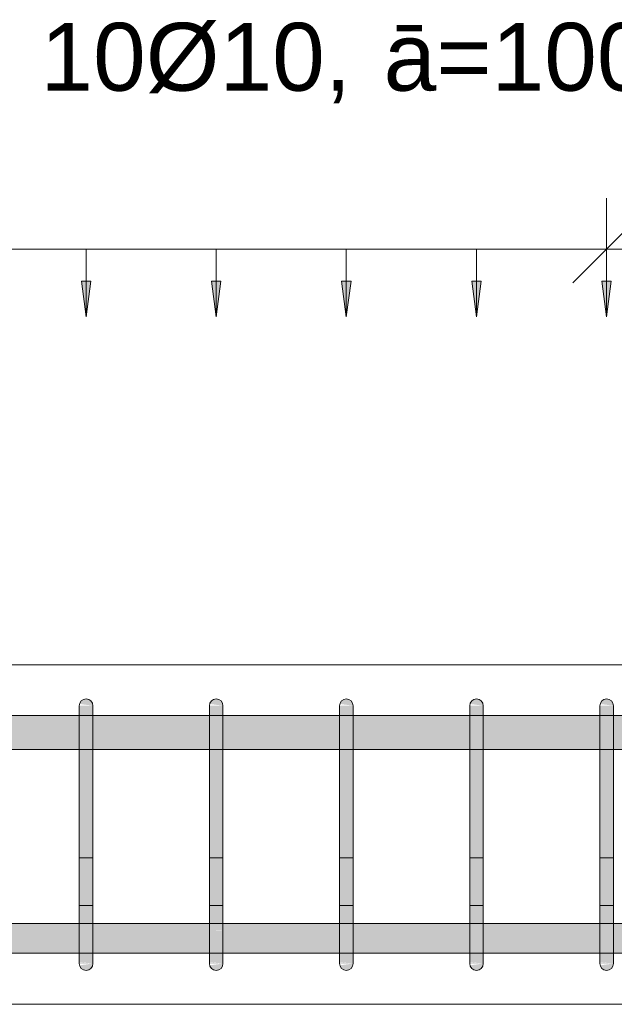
# Model space of a CAD drawing. Header units: millimetres. Extents: x 4307 to 42792, y 1610 to 10025.
# Tile 160 of 256: x 21221 to 21659, y 8670 to 9395. Entities that reach past the tile are written whole.
import ezdxf

# ---------------------------------------------------------------- set-up
doc = ezdxf.new("R2010")
doc.units = ezdxf.units.MM
for name, color, linetype, lineweight in [('A-ANNO-DIMS', 211, 'Continuous', 5), ('A-ANNO-DIMS-25', 211, 'Continuous', 5), ('S-BEAM', 12, 'Continuous', 9), ('S-RBAR', 171, 'Continuous', 5), ('S-RBAR-IDEN', 171, 'Continuous', 5)]:
    doc.layers.add(name, color=color, linetype=linetype, lineweight=lineweight)
doc.styles.add('Arial', font='arial.ttf', dxfattribs={"height": 50})
doc.styles.add('Arial_1', font='arial.ttf', dxfattribs={"height": 62.5})
doc.styles.add('ISOCPEUR_2', font='isocpeur.ttf', dxfattribs={"width": 0.8, "height": 50})
doc.dimstyles.new('Vnitřní', dxfattribs={"dimscale": 304.8, "dimtxt": 49.799059, "dimasz": 0.164042, "dimexe": 0.123031, "dimexo": 0.0625, "dimgap": 0, "dimtad": 1, "dimdec": 0, "dimzin": 0, "dimdsep": 46, "dimtxsty": 'ISOCPEUR_2', "dimblk1": 'OBLIQUE', "dimblk2": 'OBLIQUE', "dimsah": 1, "dimcen": 0.09, "dimdle": 0.123031, "dimazin": 0, "dimtfac": 1, "dimtdec": 4, "dimtix": 1, "dimtmove": 0, "dimatfit": 3, "dimfxl": 0.123031, "dimfxlon": 1, "dimtvp": 1, "dimtolj": 1, "dimtzin": 0, "dimarcsym": 2})
doc.dimstyles.new('Výztuž_kusy__řezy_', dxfattribs={"dimscale": 304.8, "dimtxt": 0.18, "dimasz": 0, "dimexe": 0, "dimexo": 0.0625, "dimgap": 0.082021, "dimtad": 1, "dimdec": 0, "dimzin": 0, "dimdsep": 46, "dimtxsty": 'Arial_1', "dimblk1": 'NONE', "dimblk2": 'NONE', "dimsah": 1, "dimcen": 0.09, "dimazin": 0, "dimtfac": 1, "dimtdec": 4, "dimtix": 1, "dimtmove": 0, "dimatfit": 3, "dimfxl": 0.164042, "dimfxlon": 1, "dimtvp": 1, "dimtfill": 1, "dimtolj": 1, "dimtzin": 0, "dimarcsym": 2})

# ---------------------------------------------------------------- blocks, each defined once
blk = doc.blocks.new('DIMBLOCK164-V1')
at = {"layer": 'A-ANNO-DIMS-25'}
for points in [[(21557.63, 9176.43), (21561.09, 9202.72), (21554.16, 9202.72)], [(21653.58, 9176.43), (21657.04, 9202.72), (21650.12, 9202.72)]]:
    blk.add_hatch(color=256, dxfattribs=at).paths.add_polyline_path(points)
for p, q in [((21653.58, 9226.43), (21557.63, 9226.43)), ((21557.63, 9226.43), (21557.63, 9226.43)), ((21557.63, 9226.43), (21557.63, 9176.43)), ((21653.58, 9226.43), (21653.58, 9226.43)), ((21653.58, 9226.43), (21653.58, 9176.43)), ((21561.09, 9202.72), (21554.16, 9202.72)), ((21554.16, 9202.72), (21557.63, 9176.43)), ((21557.63, 9176.43), (21561.09, 9202.72)), ((21657.04, 9202.72), (21650.12, 9202.72)), ((21650.12, 9202.72), (21653.58, 9176.43)), ((21653.58, 9176.43), (21657.04, 9202.72))]:
    blk.add_line(p, q, dxfattribs=at)
blk = doc.blocks.new('_None')
blk = doc.blocks.new('DIMBLOCK165-V1')
at = {"layer": 'A-ANNO-DIMS-25'}
for points in [[(21461.67, 9176.43), (21465.13, 9202.72), (21458.21, 9202.72)], [(21557.63, 9176.43), (21561.09, 9202.72), (21554.16, 9202.72)]]:
    blk.add_hatch(color=256, dxfattribs=at).paths.add_polyline_path(points)
for p, q in [((21557.63, 9226.43), (21461.67, 9226.43)), ((21461.67, 9226.43), (21461.67, 9226.43)), ((21461.67, 9226.43), (21461.67, 9176.43)), ((21557.63, 9226.43), (21557.63, 9226.43)), ((21557.63, 9226.43), (21557.63, 9176.43)), ((21465.13, 9202.72), (21458.21, 9202.72)), ((21458.21, 9202.72), (21461.67, 9176.43)), ((21461.67, 9176.43), (21465.13, 9202.72)), ((21561.09, 9202.72), (21554.16, 9202.72)), ((21554.16, 9202.72), (21557.63, 9176.43)), ((21557.63, 9176.43), (21561.09, 9202.72))]:
    blk.add_line(p, q, dxfattribs=at)
blk = doc.blocks.new('DIMBLOCK166-V1')
at = {"layer": 'A-ANNO-DIMS-25'}
for points in [[(21365.72, 9176.43), (21369.18, 9202.72), (21362.26, 9202.72)], [(21461.67, 9176.43), (21465.13, 9202.72), (21458.21, 9202.72)]]:
    blk.add_hatch(color=256, dxfattribs=at).paths.add_polyline_path(points)
for p, q in [((21461.67, 9226.43), (21365.72, 9226.43)), ((21365.72, 9226.43), (21365.72, 9226.43)), ((21365.72, 9226.43), (21365.72, 9176.43)), ((21461.67, 9226.43), (21461.67, 9226.43)), ((21461.67, 9226.43), (21461.67, 9176.43)), ((21369.18, 9202.72), (21362.26, 9202.72)), ((21362.26, 9202.72), (21365.72, 9176.43)), ((21365.72, 9176.43), (21369.18, 9202.72)), ((21465.13, 9202.72), (21458.21, 9202.72)), ((21458.21, 9202.72), (21461.67, 9176.43)), ((21461.67, 9176.43), (21465.13, 9202.72))]:
    blk.add_line(p, q, dxfattribs=at)
blk = doc.blocks.new('DIMBLOCK167-V1')
at = {"layer": 'A-ANNO-DIMS-25'}
for points in [[(21269.77, 9176.43), (21273.23, 9202.72), (21266.31, 9202.72)], [(21365.72, 9176.43), (21369.18, 9202.72), (21362.26, 9202.72)]]:
    blk.add_hatch(color=256, dxfattribs=at).paths.add_polyline_path(points)
for p, q in [((21365.72, 9226.43), (21269.77, 9226.43)), ((21269.77, 9226.43), (21269.77, 9226.43)), ((21269.77, 9226.43), (21269.77, 9176.43)), ((21365.72, 9226.43), (21365.72, 9226.43)), ((21365.72, 9226.43), (21365.72, 9176.43)), ((21273.23, 9202.72), (21266.31, 9202.72)), ((21266.31, 9202.72), (21269.77, 9176.43)), ((21269.77, 9176.43), (21273.23, 9202.72)), ((21369.18, 9202.72), (21362.26, 9202.72)), ((21362.26, 9202.72), (21365.72, 9176.43)), ((21365.72, 9176.43), (21369.18, 9202.72))]:
    blk.add_line(p, q, dxfattribs=at)
blk = doc.blocks.new('DIMBLOCK168-V1')
at = {"layer": 'A-ANNO-DIMS-25'}
for points in [[(21173.81, 9176.43), (21177.27, 9202.72), (21170.35, 9202.72)], [(21269.77, 9176.43), (21273.23, 9202.72), (21266.31, 9202.72)]]:
    blk.add_hatch(color=256, dxfattribs=at).paths.add_polyline_path(points)
for p, q in [((21269.77, 9226.43), (21173.81, 9226.43)), ((21173.81, 9226.43), (21173.81, 9226.43)), ((21173.81, 9226.43), (21173.81, 9176.43)), ((21269.77, 9226.43), (21269.77, 9226.43)), ((21269.77, 9226.43), (21269.77, 9176.43)), ((21177.27, 9202.72), (21170.35, 9202.72)), ((21170.35, 9202.72), (21173.81, 9176.43)), ((21173.81, 9176.43), (21177.27, 9202.72)), ((21273.23, 9202.72), (21266.31, 9202.72)), ((21266.31, 9202.72), (21269.77, 9176.43)), ((21269.77, 9176.43), (21273.23, 9202.72))]:
    blk.add_line(p, q, dxfattribs=at)
blk = doc.blocks.new('DIMBLOCK173-V1')
at = {"layer": 'A-ANNO-DIMS-25'}
for points in [[(20790, 9176.43), (20793.46, 9202.72), (20786.54, 9202.72)], [(20885.95, 9176.43), (20889.41, 9202.72), (20882.49, 9202.72)], [(20981.91, 9176.43), (20985.37, 9202.72), (20978.45, 9202.72)], [(21077.86, 9176.43), (21081.32, 9202.72), (21074.4, 9202.72)], [(21173.81, 9176.43), (21177.27, 9202.72), (21170.35, 9202.72)], [(21269.77, 9176.43), (21273.23, 9202.72), (21266.31, 9202.72)], [(21365.72, 9176.43), (21369.18, 9202.72), (21362.26, 9202.72)], [(21461.67, 9176.43), (21465.13, 9202.72), (21458.21, 9202.72)], [(21557.63, 9176.43), (21561.09, 9202.72), (21554.16, 9202.72)], [(21653.58, 9176.43), (21657.04, 9202.72), (21650.12, 9202.72)]]:
    blk.add_hatch(color=256, dxfattribs=at).paths.add_polyline_path(points)
for p, q in [((21653.58, 9226.43), (20790, 9226.43)), ((20885.95, 9226.43), (20790, 9226.43)), ((20790, 9226.43), (20790, 9226.43)), ((20790, 9226.43), (20790, 9176.43)), ((20981.91, 9226.43), (20885.95, 9226.43)), ((20885.95, 9226.43), (20885.95, 9226.43)), ((20885.95, 9226.43), (20885.95, 9176.43)), ((21077.86, 9226.43), (20981.91, 9226.43)), ((20981.91, 9226.43), (20981.91, 9226.43)), ((20981.91, 9226.43), (20981.91, 9176.43)), ((21173.81, 9226.43), (21077.86, 9226.43)), ((21077.86, 9226.43), (21077.86, 9226.43)), ((21077.86, 9226.43), (21077.86, 9176.43)), ((21269.77, 9226.43), (21173.81, 9226.43)), ((21173.81, 9226.43), (21173.81, 9226.43)), ((21173.81, 9226.43), (21173.81, 9176.43)), ((21365.72, 9226.43), (21269.77, 9226.43)), ((21269.77, 9226.43), (21269.77, 9226.43)), ((21269.77, 9226.43), (21269.77, 9176.43)), ((21461.67, 9226.43), (21365.72, 9226.43)), ((21365.72, 9226.43), (21365.72, 9226.43)), ((21365.72, 9226.43), (21365.72, 9176.43)), ((21557.63, 9226.43), (21461.67, 9226.43)), ((21461.67, 9226.43), (21461.67, 9226.43)), ((21461.67, 9226.43), (21461.67, 9176.43)), ((21653.58, 9226.43), (21557.63, 9226.43)), ((21557.63, 9226.43), (21557.63, 9226.43)), ((21557.63, 9226.43), (21557.63, 9176.43)), ((21653.58, 9226.43), (21653.58, 9226.43)), ((21653.58, 9226.43), (21653.58, 9176.43)), ((20793.46, 9202.72), (20786.54, 9202.72)), ((20786.54, 9202.72), (20790, 9176.43)), ((20790, 9176.43), (20793.46, 9202.72)), ((20889.41, 9202.72), (20882.49, 9202.72)), ((20882.49, 9202.72), (20885.95, 9176.43)), ((20885.95, 9176.43), (20889.41, 9202.72)), ((20985.37, 9202.72), (20978.45, 9202.72)), ((20978.45, 9202.72), (20981.91, 9176.43)), ((20981.91, 9176.43), (20985.37, 9202.72)), ((21081.32, 9202.72), (21074.4, 9202.72)), ((21074.4, 9202.72), (21077.86, 9176.43)), ((21077.86, 9176.43), (21081.32, 9202.72)), ((21177.27, 9202.72), (21170.35, 9202.72)), ((21170.35, 9202.72), (21173.81, 9176.43)), ((21173.81, 9176.43), (21177.27, 9202.72)), ((21273.23, 9202.72), (21266.31, 9202.72)), ((21266.31, 9202.72), (21269.77, 9176.43)), ((21269.77, 9176.43), (21273.23, 9202.72)), ((21369.18, 9202.72), (21362.26, 9202.72)), ((21362.26, 9202.72), (21365.72, 9176.43)), ((21365.72, 9176.43), (21369.18, 9202.72)), ((21465.13, 9202.72), (21458.21, 9202.72)), ((21458.21, 9202.72), (21461.67, 9176.43)), ((21461.67, 9176.43), (21465.13, 9202.72)), ((21561.09, 9202.72), (21554.16, 9202.72)), ((21554.16, 9202.72), (21557.63, 9176.43)), ((21557.63, 9176.43), (21561.09, 9202.72)), ((21657.04, 9202.72), (21650.12, 9202.72)), ((21650.12, 9202.72), (21653.58, 9176.43)), ((21653.58, 9176.43), (21657.04, 9202.72))]:
    blk.add_line(p, q, dxfattribs=at)
blk = doc.blocks.new('DIMBLOCK216-V1')
at = {"layer": 'A-ANNO-DIMS-25'}
for p, q in [((21653.58, 9226.43), (21653.58, 9263.93)), ((21812.9, 9226.43), (21812.9, 9263.93)), ((21653.58, 9226.43), (21678.58, 9251.43)), ((21812.9, 9226.43), (21837.9, 9251.43)), ((21616.08, 9226.43), (21850.4, 9226.43)), ((21653.58, 9226.43), (21628.58, 9201.43)), ((21653.58, 9226.43), (21653.58, 9188.93)), ((21812.9, 9226.43), (21787.9, 9201.43)), ((21812.9, 9226.43), (21812.9, 9188.93))]:
    blk.add_line(p, q, dxfattribs=at)
at = {"layer": 'A-ANNO-DIMS-25', "color": 0, "insert": (21695.41, 9291.76), "char_height": 50, "width": 90.7875, "attachment_point": 1, "line_spacing_factor": 1.149209, "style": 'ISOCPEUR_2'}
blk.add_mtext('159', dxfattribs=at)
blk = doc.blocks.new('_Oblique')
at = {"color": 0, "linetype": 'ByBlock', "lineweight": -2}
blk.add_line((-0.5, -0.5), (0.5, 0.5), dxfattribs=at)

msp = doc.modelspace()

# ---------------------------------------------------------------- hatches: boundary and pattern name
at = {"layer": 'S-RBAR'}
for points in [[(21274.77, 8890), (21274.6, 8891.29), (21274.1, 8892.5), (21273.3, 8893.54), (21272.27, 8894.33), (21271.06, 8894.83), (21269.77, 8895), (21268.47, 8894.83), (21267.27, 8894.33), (21266.23, 8893.54), (21265.44, 8892.5), (21264.94, 8891.29), (21274.6, 8890.02)], [(21370.72, 8890), (21370.55, 8891.29), (21369.64, 8893.03), (21369.26, 8893.54), (21368.22, 8894.33), (21367.01, 8894.83), (21365.72, 8895), (21364.43, 8894.83), (21363.22, 8894.33), (21362.18, 8893.54), (21361.39, 8892.5), (21360.89, 8891.29), (21369.64, 8890.14)], [(21466.67, 8890), (21466.5, 8891.29), (21466, 8892.5), (21465.21, 8893.54), (21464.17, 8894.33), (21462.97, 8894.83), (21461.67, 8895), (21460.38, 8894.83), (21459.17, 8894.33), (21458.14, 8893.54), (21457.34, 8892.5), (21456.84, 8891.29), (21466.5, 8890.02)], [(21562.63, 8890), (21562.46, 8891.29), (21561.96, 8892.5), (21561.16, 8893.54), (21560.13, 8894.33), (21558.92, 8894.83), (21557.63, 8895), (21556.33, 8894.83), (21555.13, 8894.33), (21554.09, 8893.54), (21553.3, 8892.5), (21552.8, 8891.29), (21562.46, 8890.02)], [(21658.58, 8890), (21658.41, 8891.29), (21657.91, 8892.5), (21657.11, 8893.54), (21656.08, 8894.33), (21654.87, 8894.83), (21653.58, 8895), (21652.29, 8894.83), (21651.08, 8894.33), (21650.04, 8893.54), (21649.25, 8892.5), (21648.75, 8891.29), (21658.41, 8890.02)], [(21274.77, 8865), (21274.77, 8890), (21264.77, 8890), (21264.77, 8865)], [(21360.72, 8865), (21370.72, 8865), (21370.72, 8890), (21360.72, 8890), (21360.72, 8869.55)], [(21466.67, 8865), (21466.67, 8890), (21456.67, 8890), (21456.67, 8865)], [(21562.63, 8865), (21562.63, 8890), (21552.63, 8890), (21552.63, 8865)], [(21658.58, 8865), (21658.58, 8890), (21648.58, 8890), (21648.58, 8865)], [(21264.77, 8725), (21274.77, 8725), (21274.77, 8865), (21264.77, 8865), (21264.77, 8825.98)], [(21360.72, 8725), (21370.72, 8725), (21370.72, 8865), (21360.72, 8865), (21360.72, 8825.98)], [(21456.67, 8725), (21466.67, 8725), (21466.67, 8865), (21456.67, 8865), (21456.67, 8825.98)], [(21552.63, 8725), (21562.63, 8725), (21562.63, 8865), (21552.63, 8865), (21552.63, 8825.98)], [(21648.58, 8725), (21658.58, 8725), (21658.58, 8865), (21648.58, 8865), (21648.58, 8825.98)], [(21269.77, 8695), (21271.06, 8695.17), (21272.27, 8695.67), (21273.3, 8696.46), (21274.1, 8697.5), (21274.6, 8698.71), (21274.6, 8699.98), (21264.94, 8698.71), (21265.44, 8697.5), (21266.23, 8696.46), (21267.27, 8695.67), (21268.47, 8695.17)], [(21365.72, 8695), (21367.01, 8695.17), (21368.22, 8695.67), (21369.64, 8696.97), (21370.05, 8697.5), (21370.55, 8698.71), (21370.72, 8700), (21360.89, 8698.71), (21361.39, 8697.5), (21362.18, 8696.46), (21363.22, 8695.67), (21364.43, 8695.17)], [(21461.67, 8695), (21462.97, 8695.17), (21464.17, 8695.67), (21465.21, 8696.46), (21466, 8697.5), (21466.5, 8698.71), (21466.5, 8699.98), (21456.84, 8698.71), (21457.34, 8697.5), (21458.14, 8696.46), (21459.17, 8695.67), (21460.38, 8695.17)], [(21557.63, 8695), (21558.92, 8695.17), (21560.13, 8695.67), (21561.16, 8696.46), (21561.96, 8697.5), (21562.46, 8698.71), (21562.46, 8699.98), (21552.8, 8698.71), (21553.3, 8697.5), (21554.09, 8696.46), (21555.13, 8695.67), (21556.33, 8695.17)], [(21653.58, 8695), (21654.87, 8695.17), (21656.08, 8695.67), (21657.11, 8696.46), (21657.91, 8697.5), (21658.41, 8698.71), (21658.41, 8699.98), (21648.75, 8698.71), (21649.25, 8697.5), (21650.04, 8696.46), (21651.08, 8695.67), (21652.29, 8695.17)]]:
    msp.add_hatch(color=7, dxfattribs=at).paths.add_polyline_path(points)
h = msp.add_hatch(color=7, dxfattribs=at)
h.paths.add_polyline_path([(20245, 8857.8), (20285, 8857.8), (20285, 8882.8), (20245, 8882.8), (20245, 8865)])
h.paths.add_polyline_path([(17757.12, 8857.8), (17848.61, 8857.8), (17848.61, 8882.8), (17685, 8882.8), (17685, 8857.8)])
h.paths.add_polyline_path([(17858.61, 8857.8), (18037.69, 8857.8), (18037.69, 8882.8), (17858.61, 8882.8), (17858.61, 8865)])
h.paths.add_polyline_path([(22355.4, 8857.8), (22355.4, 8882.8), (22182.9, 8882.8), (22182.9, 8857.8), (22312.04, 8857.8)])
h.paths.add_polyline_path([(18047.69, 8857.8), (18226.77, 8857.8), (18226.77, 8882.8), (18047.69, 8882.8), (18047.69, 8865)])
h.paths.add_polyline_path([(18236.77, 8857.8), (18415.85, 8857.8), (18415.85, 8882.8), (18236.77, 8882.8), (18236.77, 8865)])
h.paths.add_polyline_path([(18425.85, 8857.8), (18586.8, 8857.8), (18586.8, 8882.8), (18425.85, 8882.8), (18425.85, 8865)])
h.paths.add_polyline_path([(18596.8, 8857.8), (18682.81, 8857.8), (18682.81, 8882.8), (18596.8, 8882.8), (18596.8, 8865)])
h.paths.add_polyline_path([(22172.9, 8857.8), (22172.9, 8882.8), (22000.4, 8882.8), (22000.4, 8857.8), (22154.97, 8857.8)])
h.paths.add_polyline_path([(18692.81, 8857.8), (18778.83, 8857.8), (18778.83, 8882.8), (18692.81, 8882.8), (18692.81, 8865)])
h.paths.add_polyline_path([(18788.83, 8857.8), (18874.84, 8857.8), (18874.84, 8882.8), (18788.83, 8882.8), (18788.83, 8865)])
h.paths.add_polyline_path([(18884.84, 8857.8), (18970.86, 8857.8), (18970.86, 8882.8), (18884.84, 8882.8), (18884.84, 8865)])
h.paths.add_polyline_path([(18980.86, 8857.8), (19066.87, 8857.8), (19066.87, 8882.8), (18980.86, 8882.8), (18980.86, 8865)])
h.paths.add_polyline_path([(19076.87, 8857.8), (19162.89, 8857.8), (19162.89, 8882.8), (19076.87, 8882.8), (19076.87, 8865)])
h.paths.add_polyline_path([(21990.4, 8857.8), (21990.4, 8882.8), (21817.9, 8882.8), (21817.9, 8857.8), (21919.37, 8857.8)])
h.paths.add_polyline_path([(19172.89, 8857.8), (19258.91, 8857.8), (19258.91, 8882.8), (19172.89, 8882.8), (19172.89, 8865)])
h.paths.add_polyline_path([(19268.91, 8857.8), (19354.92, 8857.8), (19354.92, 8882.8), (19268.91, 8882.8), (19268.91, 8865)])
h.paths.add_polyline_path([(19364.92, 8857.8), (19450.94, 8857.8), (19450.94, 8882.8), (19364.92, 8882.8), (19364.92, 8865)])
h.paths.add_polyline_path([(19460.94, 8857.8), (19546.95, 8857.8), (19546.95, 8882.8), (19460.94, 8882.8), (19460.94, 8865)])
h.paths.add_polyline_path([(19556.95, 8857.8), (19642.97, 8857.8), (19642.97, 8882.8), (19556.95, 8882.8), (19556.95, 8865)])
h.paths.add_polyline_path([(21807.9, 8857.8), (21807.9, 8882.8), (21658.58, 8882.8), (21658.58, 8857.8), (21762.31, 8857.8)])
h.paths.add_polyline_path([(19652.97, 8857.8), (19738.98, 8857.8), (19738.98, 8882.8), (19652.97, 8882.8), (19652.97, 8865)])
h.paths.add_polyline_path([(19748.98, 8857.8), (19835, 8857.8), (19835, 8882.8), (19748.98, 8882.8), (19748.98, 8865)])
h.paths.add_polyline_path([(19845, 8857.8), (19935, 8857.8), (19935, 8882.8), (19845, 8882.8), (19845, 8865)])
h.paths.add_polyline_path([(19945, 8857.8), (19985, 8857.8), (19985, 8882.8), (19945, 8882.8), (19945, 8865)])
h.paths.add_polyline_path([(19995, 8857.8), (20035, 8857.8), (20035, 8882.8), (19995, 8882.8), (19995, 8865)])
h.paths.add_polyline_path([(21648.58, 8857.8), (21648.58, 8882.8), (21562.63, 8882.8), (21562.63, 8857.8), (21605.24, 8857.8)])
h.paths.add_polyline_path([(20095, 8857.8), (20135, 8857.8), (20135, 8882.8), (20095, 8882.8), (20095, 8865)])
h.paths.add_polyline_path([(20045, 8857.8), (20085, 8857.8), (20085, 8882.8), (20045, 8882.8), (20045, 8865)])
h.paths.add_polyline_path([(20145, 8857.8), (20185, 8857.8), (20185, 8882.8), (20145, 8882.8), (20145, 8865)])
h.paths.add_polyline_path([(20195, 8857.8), (20235, 8857.8), (20235, 8882.8), (20195, 8882.8), (20195, 8865)])
h.paths.add_polyline_path([(21552.63, 8857.8), (21552.63, 8882.8), (21466.67, 8882.8), (21466.67, 8857.8), (21526.71, 8857.8)])
h.paths.add_polyline_path([(20345, 8857.8), (20385, 8857.8), (20385, 8882.8), (20345, 8882.8), (20345, 8865)])
h.paths.add_polyline_path([(20295, 8857.8), (20335, 8857.8), (20335, 8882.8), (20295, 8882.8), (20295, 8865)])
h.paths.add_polyline_path([(20395, 8857.8), (20435, 8857.8), (20435, 8882.8), (20395, 8882.8), (20395, 8865)])
h.paths.add_polyline_path([(21456.67, 8857.8), (21456.67, 8882.8), (21370.72, 8882.8), (21370.72, 8857.8), (21448.17, 8857.8)])
h.paths.add_polyline_path([(20495, 8857.8), (20535, 8857.8), (20535, 8882.8), (20495, 8882.8), (20495, 8865)])
h.paths.add_polyline_path([(20445, 8857.8), (20485, 8857.8), (20485, 8882.8), (20445, 8882.8), (20445, 8865)])
h.paths.add_polyline_path([(20545, 8857.8), (20585, 8857.8), (20585, 8882.8), (20545, 8882.8), (20545, 8865)])
h.paths.add_polyline_path([(20645, 8857.8), (20685, 8857.8), (20685, 8882.8), (20645, 8882.8), (20645, 8865)])
h.paths.add_polyline_path([(20595, 8857.8), (20635, 8857.8), (20635, 8882.8), (20595, 8882.8), (20595, 8865)])
h.paths.add_polyline_path([(20695, 8857.8), (20785, 8857.8), (20785, 8882.8), (20695, 8882.8), (20695, 8865)])
h.paths.add_polyline_path([(20795, 8857.8), (20880.95, 8857.8), (20880.95, 8882.8), (20795, 8882.8), (20795, 8865)])
h.paths.add_polyline_path([(21360.72, 8857.8), (21360.72, 8882.8), (21274.77, 8882.8), (21274.77, 8857.8), (21291.11, 8857.8)])
h.paths.add_polyline_path([(20890.95, 8857.8), (20976.91, 8857.8), (20976.91, 8882.8), (20890.95, 8882.8), (20890.95, 8865)])
h.paths.add_polyline_path([(20986.91, 8857.8), (21072.86, 8857.8), (21072.86, 8882.8), (20986.91, 8882.8), (20986.91, 8865)])
h.paths.add_polyline_path([(21082.86, 8857.8), (21168.81, 8857.8), (21168.81, 8882.8), (21082.86, 8882.8), (21082.86, 8865)])
h.paths.add_polyline_path([(21178.81, 8857.8), (21264.77, 8857.8), (21264.77, 8882.8), (21178.81, 8882.8), (21178.81, 8865)])
h = msp.add_hatch(color=7, dxfattribs=at)
h.paths.add_polyline_path([(24157.89, 8707.64), (24162.7, 8707.64), (24160.53, 8710.86), (24157.89, 8717.24), (24156.86, 8725), (24156.86, 8729.64), (24132.14, 8729.64), (24132.14, 8707.64), (24157.57, 8707.64)])
h.paths.add_polyline_path([(22194.24, 8707.64), (22355.4, 8707.92), (22355.4, 8729.64), (22182.9, 8729.64), (22182.9, 8707.64)])
h.paths.add_polyline_path([(22547.89, 8707.64), (22720.39, 8707.92), (22720.39, 8729.64), (22547.89, 8729.64), (22547.89, 8707.92)])
h.paths.add_polyline_path([(20345, 8707.64), (20385, 8707.92), (20385, 8729.64), (20345, 8729.64), (20345, 8707.92)])
h.paths.add_polyline_path([(20645, 8707.64), (20685, 8707.92), (20685, 8729.64), (20645, 8729.64), (20645, 8707.92)])
h.paths.add_polyline_path([(21648.58, 8707.64), (21648.58, 8729.64), (21562.63, 8729.64), (21562.63, 8707.64), (21644.51, 8707.64)])
h.paths.add_polyline_path([(21658.58, 8707.64), (21807.9, 8707.92), (21807.9, 8729.64), (21658.58, 8729.64), (21658.58, 8707.92)])
h.paths.add_polyline_path([(24035, 8707.64), (24073.57, 8707.92), (24073.57, 8729.64), (24035, 8729.64), (24035, 8707.92)])
h.paths.add_polyline_path([(23925, 8707.64), (23925, 8729.64), (23839.05, 8729.64), (23839.05, 8707.64), (23921.97, 8707.64)])
h.paths.add_polyline_path([(22730.39, 8707.64), (22902.89, 8707.92), (22902.89, 8729.64), (22730.39, 8729.64), (22730.39, 8707.92)])
h.paths.add_polyline_path([(24122.14, 8707.64), (24122.14, 8729.64), (24083.57, 8729.64), (24083.57, 8707.64), (24118.3, 8707.64)])
h.paths.add_polyline_path([(20327.7, 8707.64), (20335, 8707.92), (20335, 8729.64), (20327.7, 8729.64), (20327.7, 8707.92)])
h.paths.add_polyline_path([(23935, 8707.64), (24025, 8707.92), (24025, 8729.64), (23935, 8729.64), (23935, 8707.92)])
h.paths.add_polyline_path([(20623.58, 8707.64), (20635, 8707.92), (20635, 8729.64), (20595, 8729.64), (20595, 8707.64)])
h.paths.add_polyline_path([(24605, 8707.64), (24605, 8715.21), (24602.84, 8710), (24601.03, 8707.64), (24602.84, 8707.64)])
h.paths.add_polyline_path([(21552.63, 8707.64), (21552.63, 8729.64), (21466.67, 8729.64), (21466.67, 8707.64), (21526.71, 8707.64)])
h.paths.add_polyline_path([(20585, 8707.64), (20585, 8729.64), (20545, 8729.64), (20545.04, 8707.64), (20584.31, 8707.64)])
h.paths.add_polyline_path([(22537.89, 8707.64), (22537.89, 8729.64), (22365.4, 8729.64), (22365.4, 8707.64), (22508.37, 8707.64)])
h.paths.add_polyline_path([(22912.89, 8707.64), (23061.42, 8707.92), (23061.42, 8729.64), (22912.89, 8729.64), (22912.89, 8707.92)])
h.paths.add_polyline_path([(20898.44, 8707.64), (20976.91, 8707.92), (20976.91, 8729.64), (20890.95, 8729.64), (20890.95, 8707.64)])
h.paths.add_polyline_path([(22172.9, 8707.64), (22172.9, 8729.64), (22000.4, 8729.64), (22000.4, 8707.64), (22154.97, 8707.64)])
h.paths.add_polyline_path([(21840.84, 8707.64), (21990.4, 8707.92), (21990.4, 8729.64), (21817.9, 8729.64), (21817.9, 8707.64)])
h.paths.add_polyline_path([(24559.26, 8707.64), (24559.26, 8729.64), (24520.69, 8729.64), (24520.69, 8707.64), (24550.23, 8707.64)])
h.paths.add_polyline_path([(24582.04, 8707.64), (24586.86, 8707.68), (24591.01, 8710.86), (24594.18, 8715), (24596.18, 8719.82), (24596.86, 8725), (24596.86, 8729.64), (24569.26, 8729.64), (24569.26, 8707.64)])
h.paths.add_polyline_path([(24180.71, 8707.64), (24196.86, 8707.68), (24201.86, 8711.72), (24219.27, 8729.13), (24219.27, 8729.64), (24180.71, 8729.64), (24180.71, 8707.68)])
h.paths.add_polyline_path([(20986.91, 8707.64), (21072.86, 8707.92), (21072.86, 8729.64), (20986.91, 8729.64), (20986.91, 8707.92)])
h.paths.add_polyline_path([(24229.27, 8707.64), (24267.84, 8707.92), (24267.84, 8729.64), (24233.93, 8729.64), (24229.27, 8724.99), (24229.27, 8707.92)])
h.paths.add_polyline_path([(23071.42, 8707.64), (23157.37, 8707.92), (23157.37, 8729.64), (23071.42, 8729.64), (23071.42, 8707.92)])
h.paths.add_polyline_path([(20395, 8707.64), (20435, 8707.92), (20435, 8729.64), (20395, 8729.64), (20395, 8707.92)])
h.paths.add_polyline_path([(21456.67, 8707.64), (21456.67, 8729.64), (21370.72, 8729.64), (21370.72, 8707.64), (21448.17, 8707.64)])
h.paths.add_polyline_path([(20445, 8707.64), (20485, 8707.92), (20485, 8729.64), (20445, 8729.64), (20445, 8707.92)])
h.paths.add_polyline_path([(23829.05, 8707.64), (23829.05, 8729.64), (23743.09, 8729.64), (23743.09, 8707.64), (23804.17, 8707.64)])
h.paths.add_polyline_path([(24211.93, 8707.64), (24219.27, 8707.92), (24219.27, 8714.99), (24212.21, 8707.92)])
h.paths.add_polyline_path([(23167.37, 8707.64), (23253.33, 8707.92), (23253.33, 8729.64), (23167.37, 8729.64), (23167.37, 8707.92)])
h.paths.add_polyline_path([(20495, 8707.64), (20535, 8707.92), (20535, 8729.64), (20495, 8729.64), (20495, 8707.92)])
h.paths.add_polyline_path([(24510.69, 8707.64), (24510.69, 8729.64), (24472.12, 8729.64), (24472.12, 8707.64)])
h.paths.add_polyline_path([(24462.12, 8707.64), (24462.12, 8729.64), (24423.55, 8729.64), (24423.55, 8707.64), (24432.43, 8707.64)])
h.paths.add_polyline_path([(21360.72, 8707.64), (21360.72, 8729.64), (21274.77, 8729.64), (21274.77, 8707.64), (21330.37, 8707.64)])
h.paths.add_polyline_path([(23263.33, 8707.64), (23349.28, 8707.92), (23349.28, 8729.64), (23263.33, 8729.64), (23263.33, 8707.92)])
h.paths.add_polyline_path([(20795, 8707.64), (20880.95, 8707.92), (20880.95, 8729.64), (20795, 8729.64), (20795, 8707.92)])
h.paths.add_polyline_path([(24413.55, 8707.64), (24413.55, 8729.64), (24374.98, 8729.64), (24374.98, 8707.64), (24393.17, 8707.64)])
h.paths.add_polyline_path([(23359.28, 8707.64), (23445.23, 8707.92), (23445.23, 8729.64), (23359.28, 8729.64), (23359.28, 8707.92)])
h.paths.add_polyline_path([(20780.64, 8707.64), (20785, 8707.92), (20785, 8729.64), (20695, 8729.64), (20695, 8707.64), (20741.38, 8707.64)])
h.paths.add_polyline_path([(24364.98, 8707.64), (24364.98, 8729.64), (24326.41, 8729.64), (24326.41, 8707.64), (24353.9, 8707.64)])
h.paths.add_polyline_path([(21264.77, 8707.64), (21264.77, 8729.64), (21178.81, 8729.64), (21178.81, 8707.64), (21251.84, 8707.64)])
h.paths.add_polyline_path([(23733.09, 8707.64), (23733.09, 8729.64), (23647.14, 8729.64), (23647.14, 8707.64), (23725.63, 8707.64)])
h.paths.add_polyline_path([(23455.23, 8707.64), (23541.19, 8707.92), (23541.19, 8729.64), (23455.23, 8729.64), (23455.23, 8707.92)])
h.paths.add_polyline_path([(24277.84, 8707.64), (24316.41, 8707.92), (24316.41, 8729.64), (24277.84, 8729.64), (24277.84, 8707.92)])
h.paths.add_polyline_path([(21082.86, 8707.64), (21168.81, 8707.92), (21168.81, 8729.64), (21082.86, 8729.64), (21082.86, 8707.92)])
h.paths.add_polyline_path([(23551.19, 8707.64), (23637.14, 8707.92), (23637.14, 8729.64), (23551.19, 8729.64), (23551.19, 8707.92)])
h.paths.add_polyline_path([(24170.71, 8713.48), (24170.71, 8729.64), (24167.47, 8729.64), (24166.86, 8725), (24167.6, 8719.69), (24169.54, 8715)])
h = msp.add_hatch(color=7, dxfattribs=at)
h.paths.add_polyline_path([(21274.77, 8703.08), (21274.77, 8703.74), (21273.41, 8703.89), (21272.56, 8703.51)])
h.paths.add_polyline_path([(21269.28, 8705.53), (21267.59, 8707.49), (21264.77, 8707.92), (21264.77, 8706.75)])
h.paths.add_polyline_path([(21274.77, 8711.72), (21274.77, 8713.44), (21264.77, 8715.43), (21269.49, 8711.91)])
h.paths.add_polyline_path([(21272.74, 8724.03), (21274.77, 8724.24), (21274.77, 8725), (21264.77, 8725), (21264.77, 8724.03)])
h = msp.add_hatch(color=7, dxfattribs=at)
h.paths.add_polyline_path([(21264.77, 8715.43), (21274.77, 8713.44), (21274.77, 8724.24), (21272.74, 8724.03), (21264.77, 8724.03), (21264.77, 8719.69)])
h.paths.add_polyline_path([(21274.77, 8700), (21274.77, 8703.08), (21272.56, 8703.51), (21273.41, 8703.89), (21274.77, 8703.74), (21274.77, 8711.72), (21270.24, 8711.99), (21264.77, 8715.43), (21264.77, 8708.15), (21267.74, 8707.32), (21269.28, 8705.53), (21264.77, 8706.75), (21264.94, 8700.99), (21266.85, 8700.85), (21271.06, 8700.4)])
h.paths.add_polyline_path([(21274.77, 8700), (21264.77, 8700.85), (21264.94, 8700), (21269.77, 8700)])
h = msp.add_hatch(color=7, dxfattribs=at)
h.paths.add_polyline_path([(21370.72, 8703.08), (21370.72, 8703.74), (21369.36, 8703.89), (21368.52, 8703.51), (21369.64, 8703.29)])
h.paths.add_polyline_path([(21365.23, 8705.53), (21363.55, 8707.49), (21360.72, 8707.92), (21360.72, 8706.75)])
h.paths.add_polyline_path([(21370.72, 8711.72), (21370.72, 8713.44), (21360.72, 8715.43), (21365.44, 8711.91), (21369.64, 8711.76)])
h.paths.add_polyline_path([(21360.72, 8724.03), (21370.72, 8724.24), (21370.72, 8725), (21360.72, 8725)])
h = msp.add_hatch(color=7, dxfattribs=at)
h.paths.add_polyline_path([(21360.72, 8715.43), (21370.72, 8713.44), (21370.72, 8724.24), (21368.69, 8724.03), (21360.72, 8724.03), (21360.72, 8719.69)])
h.paths.add_polyline_path([(21370.72, 8700), (21370.72, 8703.08), (21368.52, 8703.51), (21369.64, 8703.86), (21370.72, 8703.74), (21370.72, 8711.72), (21366.19, 8711.99), (21360.72, 8715.43), (21360.72, 8708.15), (21363.69, 8707.32), (21365.23, 8705.53), (21360.72, 8706.75), (21360.89, 8700.99), (21362.81, 8700.85), (21369.64, 8700.12)])
h.paths.add_polyline_path([(21370.72, 8700), (21360.72, 8700.85), (21360.89, 8700), (21369.64, 8700)])
h = msp.add_hatch(color=7, dxfattribs=at)
h.paths.add_polyline_path([(21466.67, 8703.08), (21466.67, 8703.74), (21465.32, 8703.89), (21464.47, 8703.51)])
h.paths.add_polyline_path([(21461.18, 8705.53), (21459.5, 8707.49), (21456.67, 8707.92), (21456.67, 8706.75)])
h.paths.add_polyline_path([(21466.67, 8711.72), (21466.67, 8713.44), (21456.67, 8715.43), (21461.4, 8711.91)])
h.paths.add_polyline_path([(21464.64, 8724.03), (21466.67, 8724.24), (21466.67, 8725), (21456.67, 8725), (21456.67, 8724.03)])
h = msp.add_hatch(color=7, dxfattribs=at)
h.paths.add_polyline_path([(21466.67, 8700), (21466.67, 8703.08), (21464.47, 8703.51), (21465.32, 8703.89), (21466.67, 8703.74), (21466.67, 8711.72), (21462.14, 8711.99), (21456.67, 8715.43), (21456.67, 8708.15), (21459.65, 8707.32), (21461.18, 8705.53), (21456.67, 8706.75), (21456.84, 8700.99), (21458.76, 8700.85), (21462.97, 8700.4)])
h.paths.add_polyline_path([(21466.67, 8700), (21456.67, 8700.85), (21456.84, 8700), (21461.67, 8700)])
h.paths.add_polyline_path([(21466.67, 8713.44), (21466.67, 8724.24), (21464.64, 8724.03), (21456.67, 8724.03), (21456.67, 8715.43)])
h = msp.add_hatch(color=7, dxfattribs=at)
h.paths.add_polyline_path([(21562.63, 8703.08), (21562.63, 8703.74), (21561.27, 8703.89), (21560.42, 8703.51)])
h.paths.add_polyline_path([(21557.13, 8705.53), (21555.45, 8707.49), (21552.63, 8707.92), (21552.63, 8706.75)])
h.paths.add_polyline_path([(21562.63, 8711.72), (21562.63, 8713.44), (21552.63, 8715.43), (21557.35, 8711.91)])
h.paths.add_polyline_path([(21560.6, 8724.03), (21562.63, 8724.24), (21562.63, 8725), (21552.63, 8725), (21552.63, 8724.03)])
h = msp.add_hatch(color=7, dxfattribs=at)
h.paths.add_polyline_path([(21552.63, 8715.43), (21562.63, 8713.44), (21562.63, 8724.24), (21560.6, 8724.03), (21552.63, 8724.03), (21552.63, 8719.69)])
h.paths.add_polyline_path([(21562.63, 8700), (21562.63, 8703.08), (21560.42, 8703.51), (21561.27, 8703.89), (21562.63, 8703.74), (21562.63, 8711.72), (21558.09, 8711.99), (21552.63, 8715.43), (21552.63, 8708.15), (21555.6, 8707.32), (21557.13, 8705.53), (21552.63, 8706.75), (21552.8, 8700.99), (21554.71, 8700.85), (21558.92, 8700.4)])
h.paths.add_polyline_path([(21562.63, 8700), (21552.63, 8700.85), (21552.8, 8700), (21557.63, 8700)])
h = msp.add_hatch(color=7, dxfattribs=at)
h.paths.add_polyline_path([(21658.58, 8703.08), (21658.58, 8703.74), (21657.22, 8703.89), (21656.38, 8703.51)])
h.paths.add_polyline_path([(21653.09, 8705.53), (21651.41, 8707.49), (21648.58, 8707.92), (21648.58, 8706.75)])
h.paths.add_polyline_path([(21658.58, 8711.72), (21658.58, 8713.44), (21648.58, 8715.43), (21653.3, 8711.91)])
h.paths.add_polyline_path([(21656.55, 8724.03), (21658.58, 8724.24), (21658.58, 8725), (21648.58, 8725), (21648.58, 8724.03)])
h = msp.add_hatch(color=7, dxfattribs=at)
h.paths.add_polyline_path([(21648.58, 8715.43), (21658.58, 8713.44), (21658.58, 8724.24), (21656.55, 8724.03), (21648.58, 8724.03), (21648.58, 8719.69)])
h.paths.add_polyline_path([(21658.58, 8700), (21658.58, 8703.08), (21656.38, 8703.51), (21657.22, 8703.89), (21658.58, 8703.74), (21658.58, 8711.72), (21654.05, 8711.99), (21648.58, 8715.43), (21648.58, 8708.15), (21651.55, 8707.32), (21653.09, 8705.53), (21648.58, 8706.75), (21648.75, 8700.99), (21650.67, 8700.85), (21654.87, 8700.4)])
h.paths.add_polyline_path([(21658.58, 8700), (21648.58, 8700.85), (21648.75, 8700), (21653.58, 8700)])

# ---------------------------------------------------------------- linework, layer by layer
at = {"layer": 'S-BEAM'}
for p, q in [((20490, 8920), (24230, 8920)), ((20490, 8920), (24130, 8920)), ((24230, 8670), (20490, 8670)), ((20490, 8670), (24130, 8670))]:
    msp.add_line(p, q, dxfattribs=at)
at = {"layer": 'S-RBAR'}
for p, q in [((21264.77, 8865), (21264.77, 8890)), ((21264.77, 8865), (21264.77, 8890)), ((21274.77, 8865), (21274.77, 8890)), ((21274.77, 8865), (21274.77, 8890)), ((21360.72, 8865), (21360.72, 8890)), ((21360.72, 8865), (21360.72, 8890)), ((21370.72, 8865), (21370.72, 8890)), ((21370.72, 8865), (21370.72, 8890)), ((21456.67, 8865), (21456.67, 8890)), ((21456.67, 8865), (21456.67, 8890)), ((21466.67, 8865), (21466.67, 8890)), ((21466.67, 8865), (21466.67, 8890)), ((21552.63, 8865), (21552.63, 8890)), ((21552.63, 8865), (21552.63, 8890)), ((21562.63, 8865), (21562.63, 8890)), ((21562.63, 8865), (21562.63, 8890)), ((21648.58, 8865), (21648.58, 8890)), ((21648.58, 8865), (21648.58, 8890)), ((21658.58, 8865), (21658.58, 8890)), ((21658.58, 8865), (21658.58, 8890)), ((17685, 8882.8), (22360, 8882.8)), ((17685, 8882.8), (22360, 8882.8)), ((17685, 8882.8), (22360, 8882.8)), ((21264.77, 8725), (21264.77, 8865)), ((21264.77, 8865), (21264.77, 8725)), ((21274.77, 8725), (21274.77, 8865)), ((21274.77, 8865), (21274.77, 8725)), ((21360.72, 8725), (21360.72, 8865)), ((21360.72, 8865), (21360.72, 8725)), ((21370.72, 8725), (21370.72, 8865)), ((21370.72, 8865), (21370.72, 8725)), ((21456.67, 8725), (21456.67, 8865)), ((21456.67, 8865), (21456.67, 8725)), ((21466.67, 8725), (21466.67, 8865)), ((21466.67, 8865), (21466.67, 8725)), ((21552.63, 8725), (21552.63, 8865)), ((21552.63, 8865), (21552.63, 8725)), ((21562.63, 8725), (21562.63, 8865)), ((21562.63, 8865), (21562.63, 8725)), ((21648.58, 8725), (21648.58, 8865)), ((21648.58, 8865), (21648.58, 8725)), ((21658.58, 8725), (21658.58, 8865)), ((21658.58, 8865), (21658.58, 8725)), ((17685, 8857.8), (22360, 8857.8)), ((17685, 8857.8), (22360, 8857.8)), ((17685, 8857.8), (22360, 8857.8)), ((21264.77, 8778.03), (21264.77, 8742.68)), ((21264.77, 8778.03), (21274.77, 8778.03)), ((21274.77, 8778.03), (21274.77, 8742.68)), ((21360.72, 8778.03), (21360.72, 8742.68)), ((21360.72, 8778.03), (21370.72, 8778.03)), ((21370.72, 8778.03), (21370.72, 8742.68)), ((21456.67, 8778.03), (21456.67, 8742.68)), ((21456.67, 8778.03), (21466.67, 8778.03)), ((21466.67, 8778.03), (21466.67, 8742.68)), ((21552.63, 8778.03), (21552.63, 8742.68)), ((21552.63, 8778.03), (21562.63, 8778.03)), ((21562.63, 8778.03), (21562.63, 8742.68)), ((21648.58, 8778.03), (21648.58, 8742.68)), ((21648.58, 8778.03), (21658.58, 8778.03)), ((21658.58, 8778.03), (21658.58, 8742.68)), ((21264.77, 8700), (21264.77, 8742.68)), ((21274.77, 8742.68), (21264.77, 8742.68)), ((21264.77, 8707.32), (21264.77, 8742.68)), ((21274.77, 8700), (21274.77, 8742.68)), ((21274.77, 8707.32), (21274.77, 8742.68)), ((21360.72, 8700), (21360.72, 8742.68)), ((21370.72, 8742.68), (21360.72, 8742.68)), ((21360.72, 8707.32), (21360.72, 8742.68)), ((21370.72, 8700), (21370.72, 8742.68)), ((21370.72, 8707.32), (21370.72, 8742.68)), ((21456.67, 8700), (21456.67, 8742.68)), ((21466.67, 8742.68), (21456.67, 8742.68)), ((21456.67, 8707.32), (21456.67, 8742.68)), ((21466.67, 8700), (21466.67, 8742.68)), ((21466.67, 8707.32), (21466.67, 8742.68)), ((21552.63, 8700), (21552.63, 8742.68)), ((21562.63, 8742.68), (21552.63, 8742.68)), ((21552.63, 8707.32), (21552.63, 8742.68)), ((21562.63, 8700), (21562.63, 8742.68)), ((21562.63, 8707.32), (21562.63, 8742.68)), ((21648.58, 8700), (21648.58, 8742.68)), ((21658.58, 8742.68), (21648.58, 8742.68)), ((21648.58, 8707.32), (21648.58, 8742.68)), ((21658.58, 8700), (21658.58, 8742.68)), ((21658.58, 8707.32), (21658.58, 8742.68)), ((20327.7, 8729.64), (24605, 8729.64)), ((20327.7, 8729.64), (24605, 8729.64)), ((20327.7, 8729.64), (24605, 8729.64)), ((21264.77, 8700), (21264.77, 8725)), ((21264.77, 8707.32), (21264.77, 8725)), ((21274.77, 8700), (21274.77, 8725)), ((21274.77, 8700), (21274.77, 8725)), ((21360.72, 8700), (21360.72, 8725)), ((21360.72, 8707.32), (21360.72, 8725)), ((21370.72, 8700), (21370.72, 8725)), ((21370.72, 8700), (21370.72, 8725)), ((21456.67, 8700), (21456.67, 8725)), ((21456.67, 8707.32), (21456.67, 8725)), ((21466.67, 8700), (21466.67, 8725)), ((21466.67, 8700), (21466.67, 8725)), ((21552.63, 8700), (21552.63, 8725)), ((21552.63, 8707.32), (21552.63, 8725)), ((21562.63, 8700), (21562.63, 8725)), ((21562.63, 8700), (21562.63, 8725)), ((21648.58, 8700), (21648.58, 8725)), ((21648.58, 8707.32), (21648.58, 8725)), ((21658.58, 8700), (21658.58, 8725)), ((21658.58, 8700), (21658.58, 8725)), ((20327.7, 8707.64), (24605, 8707.64)), ((20327.7, 8707.64), (24605, 8707.64)), ((20327.7, 8707.64), (24605, 8707.64)), ((21264.77, 8700.85), (21264.77, 8707.32)), ((21264.77, 8700.85), (21264.77, 8707.32)), ((21274.77, 8700), (21274.77, 8707.32)), ((21360.72, 8700.85), (21360.72, 8707.32)), ((21360.72, 8700.85), (21360.72, 8707.32)), ((21370.72, 8700), (21370.72, 8707.32)), ((21456.67, 8700.85), (21456.67, 8707.32)), ((21456.67, 8700.85), (21456.67, 8707.32)), ((21466.67, 8700), (21466.67, 8707.32)), ((21552.63, 8700.85), (21552.63, 8707.32)), ((21552.63, 8700.85), (21552.63, 8707.32)), ((21562.63, 8700), (21562.63, 8707.32)), ((21648.58, 8700.85), (21648.58, 8707.32)), ((21648.58, 8700.85), (21648.58, 8707.32)), ((21658.58, 8700), (21658.58, 8707.32))]:
    msp.add_line(p, q, dxfattribs=at)
for centre, start, end in [((21269.77, 8890), 360, 180), ((21269.77, 8890), 360, 180), ((21365.72, 8890), 360, 180), ((21365.72, 8890), 360, 180), ((21461.67, 8890), 360, 180), ((21461.67, 8890), 360, 180), ((21557.63, 8890), 360, 180), ((21557.63, 8890), 360, 180), ((21653.58, 8890), 360, 180), ((21653.58, 8890), 360, 180), ((21269.77, 8700), 180, 0), ((21269.77, 8700), 180, 0), ((21269.77, 8700), 180, 0), ((21365.72, 8700), 180, 0), ((21365.72, 8700), 180, 0), ((21365.72, 8700), 180, 0), ((21461.67, 8700), 180, 0), ((21461.67, 8700), 180, 0), ((21461.67, 8700), 180, 0), ((21557.63, 8700), 180, 0), ((21557.63, 8700), 180, 0), ((21557.63, 8700), 180, 0), ((21653.58, 8700), 180, 0), ((21653.58, 8700), 180, 0), ((21653.58, 8700), 180, 0)]:
    msp.add_arc(centre, 5, start, end, dxfattribs=at)

# ---------------------------------------------------------------- texts
at = {"layer": 'S-RBAR-IDEN', "char_height": 50, "attachment_point": 1, "style": 'Arial', "bg_fill": 3, "box_fill_scale": 1.25, "bg_fill_color": 256, "bg_fill_true_color": 13158600, "bg_fill_transparency": 0}
for s, insert, width in [('10Ø10, ', (21236.11, 9393.07), 306.6455), ('ā=100', (21489.12, 9393.07), 242.5105)]:
    msp.add_mtext(s, dxfattribs=dict(at, insert=insert, width=width))

# ---------------------------------------------------------------- dimensions: what is measured, and where the dimension line sits
at = {"layer": 'A-ANNO-DIMS'}
dim = msp.add_linear_dim(base=(21812.9, 9226.43), p1=(21653.58, 9188.93), p2=(21812.9, 9188.93), dimstyle='Vnitřní', override={"dimpost": '<>', "dimfxl": 159.323587}, dxfattribs=at)
dim.commit()
dim.dimension.update_dxf_attribs({"geometry": 'DIMBLOCK216-V1', "text_midpoint": (21733.24, 9251.43)})
for base, p1, p2, text, override, picture, middle in [((20790, 9226.43), (21653.58, 9176.43), (20790, 9176.43), '96 864', {"dimpost": '<>', "dimblk1": 'None', "dimblk2": 'None', "dimsah": 1, "dimfxl": 863.579293}, 'DIMBLOCK173-V1', (21221.79, 9283.35)), ((21173.81, 9226.43), (21269.77, 9176.43), (21173.81, 9176.43), ' ', {"dimpost": '<>', "dimfxl": 95.953255}, 'DIMBLOCK168-V1', (21221.79, 9226.43)), ((21269.77, 9226.43), (21365.72, 9176.43), (21269.77, 9176.43), ' ', {"dimpost": '<>', "dimfxl": 95.953255}, 'DIMBLOCK167-V1', (21317.74, 9226.43)), ((21365.72, 9226.43), (21461.67, 9176.43), (21365.72, 9176.43), ' ', {"dimpost": '<>', "dimfxl": 95.953255}, 'DIMBLOCK166-V1', (21413.7, 9226.43)), ((21461.67, 9226.43), (21557.63, 9176.43), (21461.67, 9176.43), ' ', {"dimpost": '<>', "dimfxl": 95.953255}, 'DIMBLOCK165-V1', (21509.65, 9226.43)), ((21557.63, 9226.43), (21653.58, 9176.43), (21557.63, 9176.43), ' ', {"dimpost": '<>', "dimfxl": 95.953255}, 'DIMBLOCK164-V1', (21605.6, 9226.43))]:
    dim = msp.add_linear_dim(base=base, p1=p1, p2=p2, text=text, dimstyle='Výztuž_kusy__řezy_', override=override, dxfattribs=at)
    dim.commit()
    dim.dimension.update_dxf_attribs({"geometry": picture, "text_midpoint": middle})

doc.saveas('drawing.dxf')
